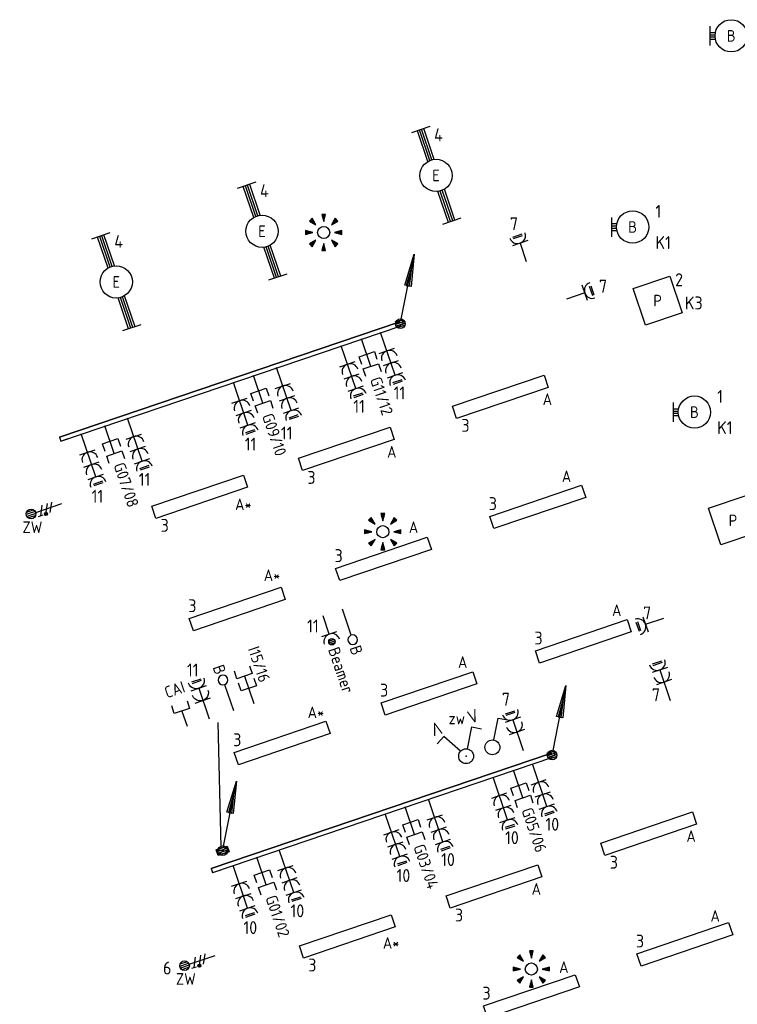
# Model space of a CAD drawing. Header units: millimetres. Extents: x -34400 to 195000, y -27609 to 98965.
# Tile 10 of 15: x 17301 to 28414, y 49250 to 64506. Entities that reach past the tile are written whole.
import ezdxf
from ezdxf.enums import TextEntityAlignment as Align

# ---------------------------------------------------------------- set-up
doc = ezdxf.new("R2010")
doc.units = ezdxf.units.MM
doc.header["$LTSCALE"] = 100
for name, color, linetype in [('EB62204-_ATTRIB', 2, 'Continuous'), ('EB63101-_ATTRIB', 2, 'Continuous'), ('EB63106-_ATTRIB', 2, 'Continuous'), ('EB6421--_ATTRIB', 2, 'Continuous'), ('EB6441--_ATTRIB', 2, 'Continuous'), ('EB6452--_ATTRIB', 2, 'Continuous'), ('EB6531--_ATTRIB', 2, 'Continuous'), ('EL6110--_CEN-NOODSTR', 3, 'Continuous'), ('EL61303-_WANDGOOT', 3, 'Continuous'), ('EL62203-_KRACHT-WCD230', 3, 'Continuous'), ('EL62204-_KRACHT-ASP230', 3, 'Continuous'), ('EL63101-_LICHT-ARM', 3, 'Continuous'), ('EL63102-_LICHT-SCH', 3, 'Continuous'), ('EL63103-_LICHT-WCD230V', 3, 'Continuous'), ('EL63105-_LICHT-KAST', 3, 'Continuous'), ('EL63106-_LICHT-WCDPLAF', 3, 'Continuous'), ('EL6421--_TELEFOON', 3, 'Continuous'), ('EL6441--_DATACOM', 3, 'Continuous'), ('EL6452--_CAI', 3, 'Continuous'), ('EL6531--_ZONWERING', 3, 'Continuous')]:
    doc.layers.add(name, color=color, linetype=linetype)
doc.styles.add('2_0', font='iso', dxfattribs={"height": 200})
doc.styles.add('ISO', font='iso.shx', dxfattribs={"height": 220})
doc.styles.add('NORATT', font='iso.shx')
doc.styles.add('NORDIM', font='isocp.shx')
doc.styles.get("Standard").update_dxf_attribs({"font": 'arial.ttf'})

# ---------------------------------------------------------------- blocks, each defined once
blk = doc.blocks.new('EJ3T30')
at = {"color": 0}
for p, q in [((-7.5, -1.5), (-7.5, 1.5)), ((-7.5, 0.52), (-2.44, 0.52)), ((-7.5, 0.17), (-2.49, 0.17)), ((2.44, 0.52), (7.5, 0.52)), ((2.49, 0.17), (7.5, 0.17)), ((7.5, -1.5), (7.5, 1.5)), ((-7.5, -0.18), (-2.49, -0.18)), ((-7.5, -0.53), (-2.44, -0.53)), ((2.44, -0.53), (7.5, -0.53)), ((2.49, -0.18), (7.5, -0.18))]:
    blk.add_line(p, q, dxfattribs=at)
blk.add_circle((0, 0), 2.5, dxfattribs=at)
at = {"style": 'NORATT', "flags": 9}
blk.add_attdef('GELIJK', text='', height=1.8, dxfattribs=at).set_placement((3.5, 5), align=Align.MIDDLE_CENTER)
at = {"color": 0, "style": 'NORATT'}
for tag, flags, p in [('SCHAK', 8, (3.5, 2.75)), ('A_CODE', 8, (0, 0)), ('GROEP', 8, (-3.5, -2.75)), ('KAST', 9, (3.5, -2.75))]:
    blk.add_attdef(tag, text='', height=1.8, dxfattribs=dict(at, flags=flags)).set_placement(p, align=Align.MIDDLE)
blk = doc.blocks.new('ES652141')
for p, q in [((-2.79, 2.51), (-2.26, 1.98)), ((-2.65, 2.65), (-1.59, 1.59)), ((-2.51, 2.79), (-1.98, 2.26)), ((-0.2, 3.75), (-0.2, 3)), ((0, 3.75), (0, 2.25)), ((0.2, 3.75), (0.2, 3)), ((2.65, 2.65), (1.59, 1.59)), ((2.51, 2.79), (1.98, 2.26)), ((2.79, 2.51), (2.26, 1.98)), ((-3.75, 0.2), (-3, 0.2)), ((-3.75, 0), (-2.25, 0)), ((3.75, 0), (2.25, 0)), ((3.75, 0.2), (3, 0.2)), ((-3.75, -0.2), (-3, -0.2)), ((-2.79, -2.51), (-2.26, -1.98)), ((-2.65, -2.65), (-1.59, -1.59)), ((2.65, -2.65), (1.59, -1.59)), ((2.79, -2.51), (2.26, -1.98)), ((3.75, -0.2), (3, -0.2)), ((-2.51, -2.79), (-1.98, -2.26)), ((-0.2, -3.75), (-0.2, -3)), ((0, -3.75), (0, -2.25)), ((0.2, -3.75), (0.2, -3)), ((2.51, -2.79), (1.98, -2.26))]:
    blk.add_line(p, q)
for points in [[(-1.59, 1.59), (-2.37, 2.93), (-2.93, 2.37)], [(0, 2.25), (0.4, 3.75), (-0.4, 3.75)], [(1.59, 1.59), (2.93, 2.37), (2.37, 2.93)], [(-2.25, 0), (-3.75, 0.4), (-3.75, -0.4)], [(2.25, 0), (3.75, -0.4), (3.75, 0.4)], [(-1.59, -1.59), (-2.93, -2.37), (-2.37, -2.93)], [(1.59, -1.59), (2.37, -2.93), (2.93, -2.37)], [(0, -2.25), (-0.4, -3.75), (0.4, -3.75)]]:
    blk.add_lwpolyline(points, close=True)
blk.add_circle((0, 0), 1.25)
at = {"style": 'NORATT'}
blk.add_attdef('NUMMER', text='', height=1.8, dxfattribs=at).set_placement((0, 5), align=Align.MIDDLE)
for tag, flags, p in [('CODE', 9, (1, 3.5)), ('PANEEL', 9, (0, 3)), ('GRP', 8, (0, -5)), ('RUIMTE', 9, (0, -7.5))]:
    blk.add_attdef(tag, text='', height=1.8, dxfattribs=dict(at, flags=flags)).set_placement(p, align=Align.MIDDLE_LEFT)
at = {"style": 'NORATT', "flags": 8}
blk.add_attdef('M_CODE', text='', height=1.8, dxfattribs=at).set_placement((0, 0), align=Align.MIDDLE_CENTER)
blk = doc.blocks.new('ES3W1L')
for p, q in [((1.25, 0), (-1.25, 0)), ((-0.75, 1.25), (0.75, 1.25)), ((-0.75, 1), (0.75, 1)), ((0, 0), (0, -3))]:
    blk.add_line(p, q)
blk.add_arc((0, 1.25), 1.25, 180, 0)
at = {"style": 'NORATT'}
for tag, flags, p in [('VERMOGEN', 9, (-2.5, 3)), ('GROEP', 8, (0, 3)), ('SCHAK', 8, (2.5, 3)), ('GELIJK', 9, (5, 3)), ('TAL', 8, (2.5, 3)), ('KAST', 9, (7, 3))]:
    blk.add_attdef(tag, text='', height=1.8, rotation=90, dxfattribs=dict(at, flags=flags)).set_placement(p, align=Align.MIDDLE_CENTER)
at = {"style": 'NORATT', "flags": 8}
blk.add_attdef('DOEL', text='', height=1.8, rotation=90, dxfattribs=at).set_placement((-2.5, 3), align=Align.MIDDLE_LEFT)
at = {"style": 'NORATT', "flags": 9}
blk.add_attdef('M_CODE', text='', height=1.8, dxfattribs=at).set_placement((0, 0), align=Align.MIDDLE_CENTER)
blk = doc.blocks.new('EJ3P31')
at = {"color": 0}
blk.add_lwpolyline([(-7.5, -1), (-7.5, 1), (7.5, 1), (7.5, -1)], close=True, dxfattribs=at)
at = {"style": 'NORATT', "flags": 9}
blk.add_attdef('GELIJK', text='', height=1.8, dxfattribs=at).set_placement((3.5, 5), align=Align.MIDDLE_CENTER)
at = {"color": 0, "style": 'NORATT'}
for tag, flags, p in [('A_CODE', 8, (-3.5, 2.75)), ('SCHAK', 8, (3.5, 2.75)), ('GROEP', 8, (-3.5, -2.75)), ('KAST', 9, (3.5, -2.75))]:
    blk.add_attdef(tag, text='', height=1.8, dxfattribs=dict(at, flags=flags)).set_placement(p, align=Align.MIDDLE)
blk = doc.blocks.new('ES111352')
at = {"color": 0}
blk.add_line((0, 1.5), (0, -3), dxfattribs=at)
for points in [[(-1.25, 2.75), (-1.25, 1.5), (1.25, 1.5), (1.25, 2.75)], [(-1.25, 0.75), (-1.25, -0.5), (1.25, -0.5), (1.25, 0.75)]]:
    blk.add_lwpolyline(points, dxfattribs=at)
at = {"color": 0, "style": 'NORATT', "flags": 8}
blk.add_attdef('NUMMER1', text='', height=1.8, rotation=90, dxfattribs=at).set_placement((-1.5, 4.5), align=Align.MIDDLE_LEFT)
at = {"style": 'NORATT', "flags": 8}
blk.add_attdef('NUMMER', text='', height=1.8, rotation=90, dxfattribs=at).set_placement((1.5, 4.5), align=Align.MIDDLE_LEFT)
at = {"style": 'NORATT'}
for tag, flags, p in [('PANEEL', 9, (0, 3)), ('CODE', 9, (1, 3.5)), ('GRP', 8, (0, -5)), ('RUIMTE', 9, (0, -7.5))]:
    blk.add_attdef(tag, text='', height=1.8, dxfattribs=dict(at, flags=flags)).set_placement(p, align=Align.MIDDLE_LEFT)
at = {"style": 'NORATT', "flags": 8}
blk.add_attdef('M_CODE', text='', height=1.8, dxfattribs=at).set_placement((0, 0), align=Align.MIDDLE_CENTER)
blk = doc.blocks.new('ES3W2L')
for p, q in [((-0.75, 3.25), (0.75, 3.25)), ((1.25, 2), (-1.25, 2)), ((-0.75, 3), (0.75, 3)), ((0, 2), (0, -3)), ((1.25, 0), (-1.25, 0))]:
    blk.add_line(p, q)
for centre in [(0, 3.25), (0, 1.25)]:
    blk.add_arc(centre, 1.25, 180, 0)
at = {"style": 'NORATT'}
for tag, flags, p in [('VERMOGEN', 9, (-2.5, 5)), ('GELIJKI', 9, (5, 5)), ('GROEP', 8, (0, 5)), ('SCHAK', 8, (2.5, 5)), ('GELIJK', 9, (5, 5)), ('KAST', 9, (7, 5)), ('TAL', 8, (2.5, 5))]:
    blk.add_attdef(tag, text='', height=1.8, rotation=90, dxfattribs=dict(at, flags=flags)).set_placement(p, align=Align.MIDDLE_CENTER)
at = {"style": 'NORATT', "flags": 8}
blk.add_attdef('DOEL', text='', height=1.8, rotation=90, dxfattribs=at).set_placement((-2.5, 5), align=Align.MIDDLE_LEFT)
at = {"style": 'NORATT'}
for tag, height, flags, p in [('GROEPI', 1.8, 9, (0, 9.5)), ('CODE', 3.5, 8, (0, 4.5)), ('M_CODE', 1.8, 9, (0, 0)), ('VERMOGENI', 1.8, 9, (0, -9.5)), ('DOELI', 1.8, 9, (0, -11.5))]:
    blk.add_attdef(tag, text='', height=height, dxfattribs=dict(at, flags=flags)).set_placement(p, align=Align.MIDDLE_CENTER)
blk = doc.blocks.new('ES3S1')
blk.add_lwpolyline([(0.58, 1), (2.31, 4), (3.61, 3.25)])
blk.add_circle((0, 0), 1.15)
at = {"style": 'NORATT'}
for tag, flags, p in [('SCHAK', 8, (3, 5.5)), ('KAST', 9, (-3, 0.5)), ('M_CODE', 9, (0, 0)), ('DOEL', 9, (-3, -2)), ('GROEP', 9, (-3, -4.5))]:
    blk.add_attdef(tag, text='', height=1.8, dxfattribs=dict(at, flags=flags)).set_placement(p, align=Align.MIDDLE_CENTER)
blk = doc.blocks.new('ES3W1P')
at = {"color": 0}
for p, q in [((1.25, 0), (-1.25, 0)), ((0.5, 1.25), (-0.5, 1.25)), ((0.43, 1.5), (-0.43, 1.5)), ((0.43, 1), (-0.43, 1)), ((0, 0), (0, -3))]:
    blk.add_line(p, q, dxfattribs=at)
blk.add_circle((0, 1.25), 0.5, dxfattribs=at)
blk.add_arc((0, 1.25), 1.25, 180, 0, dxfattribs=at)
at = {"style": 'NORATT'}
for tag, flags, p in [('VERMOGEN', 9, (-2.5, 3.5)), ('GROEP', 8, (0, 3.5)), ('SCHAK', 8, (2.5, 3.5)), ('GELIJK', 9, (5, 3.5)), ('KAST', 9, (7, 3.5)), ('TAL', 8, (2.5, 3.5))]:
    blk.add_attdef(tag, text='', height=1.8, rotation=90, dxfattribs=dict(at, flags=flags)).set_placement(p, align=Align.MIDDLE_CENTER)
at = {"style": 'NORATT', "flags": 8}
blk.add_attdef('DOEL', text='', height=1.8, rotation=90, dxfattribs=at).set_placement((-2.5, 3.5), align=Align.MIDDLE_LEFT)
at = {"style": 'NORATT', "flags": 9}
blk.add_attdef('M_CODE', text='', height=1.8, dxfattribs=at).set_placement((0, 0), align=Align.MIDDLE_CENTER)
blk = doc.blocks.new('ES4X4')
at = {"color": 0}
blk.add_line((0, 1.25), (0, -3), dxfattribs=at)
blk.add_circle((0, 2), 0.75, dxfattribs=at)
at = {"color": 0, "style": 'NORATT', "flags": 8}
for tag, p in [('NUMMER', (0, 3.5)), ('CODE', (-2.75, -1.25))]:
    blk.add_attdef(tag, text='', height=1.8, rotation=90, dxfattribs=at).set_placement(p, align=Align.MIDDLE_LEFT)
at = {"style": 'NORATT', "flags": 9}
for tag, p in [('M_CODE', (0, 0)), ('PANEEL', (0, -2.5)), ('GRP', (0, -5)), ('MERK', (0, -7.5)), ('AANGEP', (0, -10)), ('INSTAL', (0, -12.5)), ('TYPE', (0, -17.5))]:
    blk.add_attdef(tag, text='', height=1.8, dxfattribs=at).set_placement(p, align=Align.MIDDLE_CENTER)
blk.add_attdef('RUIMTE', text='', height=1.8, dxfattribs=at).set_placement((0, -7.5), align=Align.MIDDLE_LEFT)
blk = doc.blocks.new('ES3G10')
for p, q in [((-3.25, -1.5), (-3.25, 1.5)), ((-3.25, 0.52), (-2.44, 0.52)), ((-3.25, 0.17), (-2.49, 0.17)), ((-3.25, -0.17), (-2.49, -0.17)), ((-3.25, -0.52), (-2.44, -0.52))]:
    blk.add_line(p, q)
blk.add_circle((0, 0), 2.5)
at = {"style": 'NORATT', "flags": 9}
blk.add_attdef('GELIJK', text='', height=1.8, dxfattribs=at).set_placement((3.5, 5), align=Align.MIDDLE_CENTER)
at = {"color": 6, "style": 'NORATT'}
for tag, flags, p in [('SCHAK', 8, (3.5, 2.75)), ('A_CODE', 8, (0, 0)), ('GROEP', 8, (-3.5, -2.75)), ('KAST', 9, (3.5, -2.75))]:
    blk.add_attdef(tag, text='', height=1.8, dxfattribs=dict(at, flags=flags)).set_placement(p, align=Align.MIDDLE)
blk = doc.blocks.new('EJ3P13')
at = {"color": 0}
blk.add_lwpolyline([(-3, -3), (-3, 3), (3, 3), (3, -3)], close=True, dxfattribs=at)
at = {"style": 'NORATT', "flags": 9}
blk.add_attdef('GELIJK', text='', height=1.8, dxfattribs=at).set_placement((3.5, 5), align=Align.MIDDLE_CENTER)
at = {"color": 0, "style": 'NORATT'}
for tag, flags, p in [('SCHAK', 8, (3.5, 4.75)), ('A_CODE', 8, (0, 0)), ('GROEP', 8, (-3.5, -4.75)), ('KAST', 9, (3.5, -4.75))]:
    blk.add_attdef(tag, text='', height=1.8, dxfattribs=dict(at, flags=flags)).set_placement(p, align=Align.MIDDLE)
blk = doc.blocks.new('ES3W3L')
at = {"color": 2}
for p, q in [((-0.75, 5.25), (0.75, 5.25)), ((-0.75, 5), (0.75, 5))]:
    blk.add_line(p, q, dxfattribs=at)
at = {"color": 0}
for p, q in [((1.25, 4), (-1.25, 4)), ((0, 4), (0, -3)), ((1.25, 2), (-1.25, 2)), ((1.25, 0), (-1.25, 0))]:
    blk.add_line(p, q, dxfattribs=at)
for centre in [(0, 5.25), (0, 3.25), (0, 1.25)]:
    blk.add_arc(centre, 1.25, 180, 0, dxfattribs=at)
at = {"style": 'NORATT'}
for tag, flags, p in [('VERMOGEN', 9, (-2.5, 7)), ('GROEP', 8, (0, 7)), ('SCHAK', 8, (2.5, 7)), ('GELIJK', 9, (5, 7)), ('KAST', 9, (7, 7)), ('TAL', 8, (2.5, 7))]:
    blk.add_attdef(tag, text='', height=1.8, rotation=90, dxfattribs=dict(at, flags=flags)).set_placement(p, align=Align.MIDDLE_CENTER)
at = {"style": 'NORATT', "flags": 8}
blk.add_attdef('DOEL', text='', height=1.8, rotation=90, dxfattribs=at).set_placement((-2.5, 7), align=Align.MIDDLE_LEFT)
at = {"style": 'NORATT', "flags": 9}
blk.add_attdef('M_CODE', text='', height=1.8, dxfattribs=at).set_placement((0, 0), align=Align.MIDDLE_CENTER)
blk = doc.blocks.new('ES111309')
at = {"color": 0}
blk.add_line((0, -0.5), (0, -3), dxfattribs=at)
blk.add_lwpolyline([(-1.25, 0.75), (-1.25, -0.5), (1.25, -0.5), (1.25, 0.75)], dxfattribs=at)
at = {"color": 0, "style": 'NORATT', "flags": 8}
for tag, p in [('NUMMER', (0, 6)), ('CODE', (0, 3))]:
    blk.add_attdef(tag, text='', height=1.8, dxfattribs=at).set_placement(p, align=Align.MIDDLE)
at = {"style": 'NORATT'}
for tag, flags, p in [('PANEEL', 9, (0, 3)), ('GRP', 8, (0, -5)), ('RUIMTE', 9, (0, -7.5))]:
    blk.add_attdef(tag, text='', height=1.8, dxfattribs=dict(at, flags=flags)).set_placement(p, align=Align.MIDDLE_LEFT)
at = {"style": 'NORATT', "flags": 8}
blk.add_attdef('M_CODE', text='', height=1.8, dxfattribs=at).set_placement((0, 0), align=Align.MIDDLE_CENTER)
blk = doc.blocks.new('EH100000')
at = {"linetype": 'ByBlock'}
for p, q in [((1, 0.5), (0, 0.5)), ((1, 0.5, 1), (0, 0.5, 1)), ((0, -0.5, 1), (1, -0.5, 1)), ((1, -0.5), (0, -0.5))]:
    blk.add_line(p, q, dxfattribs=at)
at = {"linetype": 'ByBlock', "invisible_edges": 15}
for points in [[(1, -0.5), (0, -0.5), (0, 0.5), (1, 0.5)], [(0, 0.5), (1, 0.5), (1, 0.5, 1), (0, 0.5, 1)], [(0, -0.5, 1), (1, -0.5, 1), (1, -0.5), (0, -0.5)]]:
    blk.add_3dface(points, dxfattribs=at)
at = {"linetype": 'ByBlock', "style": '2_0', "flags": 8}
blk.add_attdef('FUNCTIE', text='', height=0.5, dxfattribs=at).set_placement((0.5, 0), align=Align.MIDDLE)
at = {"linetype": 'ByBlock', "flags": 9}
blk.add_attdef('SCHOT', text='', height=0.5, dxfattribs=at).set_placement((0.5, 0), align=Align.MIDDLE)
blk = doc.blocks.new('WGE')
blk.add_lwpolyline([(-1, -0.5), (0, -0.5), (0, 0.5), (-1, 0.5)])
at = {"style": '2_0', "flags": 9}
for tag in ['HULPSTUK', 'SCHOT']:
    blk.add_attdef(tag, text='', height=0.5, dxfattribs=at).set_placement((0, 0), align=Align.MIDDLE)
blk = doc.blocks.new('ES111201')
at = {"color": 0}
for p, q in [((0.38, 0.65), (5.5, 9.53)), ((0.73, 0.15), (-0.73, 0.15)), ((0.6, 0.45), (-0.6, 0.45)), ((0.73, -0.15), (-0.73, -0.15)), ((0.6, -0.45), (-0.6, -0.45))]:
    blk.add_line(p, q, dxfattribs=at)
for points in [[(2.57, 5.45), (5.5, 9.53), (3.43, 4.95)], [(3.22, 5.07), (4.63, 8.01), (2.78, 5.32)]]:
    blk.add_lwpolyline(points, close=True, dxfattribs=at)
blk.add_circle((0, 0), 0.75, dxfattribs=at)
at = {"style": 'NORATT', "flags": 9}
for tag in ['GELIJKI', 'TAL']:
    blk.add_attdef(tag, text='', height=1.8, rotation=90, dxfattribs=at).set_placement((5, 11.28), align=Align.MIDDLE_CENTER)
at = {"style": 'NORATT'}
for tag, height, flags, p in [('GROEPI', 1.8, 9, (0, 9.5)), ('GROEP', 1.8, 8, (0, 7.5)), ('CODE', 3.5, 8, (0, 4.5)), ('M_CODE', 1.8, 8, (0, 0)), ('KAST', 1.8, 9, (0, -3.5)), ('VERMOGEN', 1.8, 9, (0, -5.5)), ('DOEL', 1.8, 9, (0, -7.5)), ('VERMOGENI', 1.8, 9, (0, -9.5)), ('DOELI', 1.8, 9, (0, -11.5))]:
    blk.add_attdef(tag, text='', height=height, dxfattribs=dict(at, flags=flags)).set_placement(p, align=Align.MIDDLE_CENTER)
blk = doc.blocks.new('ES3X5')
at = {"color": 0}
for p, q in [((-0.45, 1.4), (-0.45, 2.6)), ((-0.15, 1.27), (-0.15, 2.73)), ((0.15, 1.27), (0.15, 2.73)), ((0.45, 1.4), (0.45, 2.6)), ((0, 1.25), (0, -3))]:
    blk.add_line(p, q, dxfattribs=at)
at = {"color": 1}
for p, q in [((-0.88, -0.38), (-0.88, 0.01)), ((-0.78, -0.42), (-0.78, 0.06)), ((-0.73, 1.04), (-0.73, 0.3)), ((-0.73, 0.67), (0.73, -0.07)), ((-0.69, -0.42), (-0.69, 0.06)), ((-0.59, -0.38), (-0.59, 0.01)), ((-0.73, -0.18), (0.73, -0.92)), ((-0.73, -0.88), (0.73, -1.62))]:
    blk.add_line(p, q, dxfattribs=at)
at = {"color": 0}
blk.add_circle((0, 2), 0.75, dxfattribs=at)
at = {"color": 1}
blk.add_circle((-0.73, -0.18), 0.245, dxfattribs=at)
at = {"style": 'NORATT'}
for tag, flags, p in [('VERMOGEN', 9, (-2.5, 4.5)), ('GROEP', 8, (0, 4.5)), ('SCHAK', 8, (2.5, 4.5)), ('KAST', 9, (7, 4.5)), ('DOEL', 8, (-2.5, 1))]:
    blk.add_attdef(tag, text='', height=1.8, rotation=90, dxfattribs=dict(at, flags=flags)).set_placement(p, align=Align.MIDDLE_LEFT)
for tag, flags, p in [('GELIJK', 9, (5, 4.5)), ('TAL', 8, (2.5, 4.5))]:
    blk.add_attdef(tag, text='', height=1.8, rotation=90, dxfattribs=dict(at, flags=flags)).set_placement(p, align=Align.MIDDLE_CENTER)
at = {"style": 'NORATT', "flags": 9}
blk.add_attdef('M_CODE', text='', height=1.8, dxfattribs=at).set_placement((0, 0), align=Align.MIDDLE_CENTER)
blk = doc.blocks.new('ES3SZ')
at = {"color": 0}
for points in [[(-0.58, 1), (-2.31, 4), (-3.61, 3.25)], [(0.58, 1), (2.31, 4), (3.61, 3.25)]]:
    blk.add_lwpolyline(points, dxfattribs=at)
blk.add_circle((0, 0), 1.15, dxfattribs=at)
blk.add_point((0, 0), dxfattribs=at)
blk.add_point((0, 0), dxfattribs=at)
at = {"color": 2, "style": 'ISO'}
blk.add_text('V', height=2, rotation=180, dxfattribs=at).set_placement((-3, 5.5), align=Align.MIDDLE_CENTER)
blk.add_text('V', height=2, dxfattribs=at).set_placement((3, 5.5), align=Align.MIDDLE_CENTER)
at = {"style": 'NORATT'}
for tag, flags, p in [('SCHAK', 8, (3, 5.5)), ('KAST', 9, (-3, 0.5)), ('M_CODE', 8, (0, 0)), ('DOEL', 9, (-3, -2)), ('GROEP', 9, (-3, -4.5))]:
    blk.add_attdef(tag, text='', height=1.8, dxfattribs=dict(at, flags=flags)).set_placement(p, align=Align.MIDDLE_CENTER)
for tag, flags, p in [('PANEEL', 9, (0, 3)), ('CODE', 9, (1, 3.5)), ('GRP', 8, (0, -5)), ('RUIMTE', 9, (0, -7.5))]:
    blk.add_attdef(tag, text='', height=1.8, dxfattribs=dict(at, flags=flags)).set_placement(p, align=Align.MIDDLE_LEFT)

msp = doc.modelspace()

# ---------------------------------------------------------------- linework, layer by layer
at = {"layer": 'EL61303-_WANDGOOT'}
msp.add_lwpolyline([(20344, 51643), (20514, 51701), (20543, 51615), (20373, 51558)], close=True, dxfattribs=at)
for points in [[(20541, 51615), (20344, 51643)], [(20373, 51558), (20514, 51701)]]:
    msp.add_lwpolyline(points, dxfattribs=at)
at = {"layer": 'EL6441--_DATACOM'}
msp.add_lwpolyline([(20372, 53616), (20416, 51685)], dxfattribs=at)

# ---------------------------------------------------------------- block references
at = {"layer": 'EL6110--_CEN-NOODSTR', "xscale": 100, "yscale": 100, "zscale": 100, "rotation": 18.75000000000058}
msp.add_blockref('ES3W2L', (27279, 54241, -16800), dxfattribs=at)
at = {"layer": 'EL61303-_WANDGOOT'}
for name, p, xscale, yscale, zscale, rotation in [('EH100000', (23196, 59795, -14200), 5563, 65, 120, 198.7500000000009), ('WGE', (23234, 59827, -14200), 119.9999999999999, 65, 119.9999999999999, 18.75000000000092), ('WGE', (17928, 58007, -14200), 119.9999999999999, 65, 119.9999999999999, 198.7500000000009), ('EH100000', (25547, 53111, 2600), 5563, 65, 120, 198.7500000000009), ('WGE', (25585, 53143, 2600), 120.0000000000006, 65, 120.0000000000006, 18.7500000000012), ('ES111201', (20443, 51629), 100, 100, 100, 18.75000000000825), ('WGE', (20279, 51323, 2600), 120.0000000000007, 65, 120.0000000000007, 198.7500000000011)]:
    msp.add_blockref(name, p, dxfattribs=dict(at, xscale=xscale, yscale=yscale, zscale=zscale, rotation=rotation))
at = {"layer": 'EL62204-_KRACHT-ASP230'}
ref = msp.add_blockref('ES3X5', (17667, 56912, -16800), dxfattribs=dict(at, xscale=100, yscale=100, zscale=100, rotation=108.7500000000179))
ref.add_attrib('DOEL', 'ZW', dxfattribs={"layer": 'EB62204-_ATTRIB', "color": 1, "height": 180, "style": 'NORATT', "flags": 8}).set_placement((17652, 56643, -16800), align=Align.MIDDLE_RIGHT)
ref = msp.add_blockref('ES3X5', (20043, 49912, -16800), dxfattribs=dict(at, xscale=100, yscale=100, zscale=100, rotation=108.7500000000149))
ref.add_attrib('DOEL', 'ZW', dxfattribs={"layer": 'EB62204-_ATTRIB', "color": 1, "height": 180, "style": 'NORATT', "flags": 8}).set_placement((20028, 49643, -16800), align=Align.MIDDLE_RIGHT)
at = {"layer": 'EL63101-_LICHT-ARM'}
ref = msp.add_blockref('ES3G10', (28320, 64256, -14400), dxfattribs=dict(at, xscale=100, yscale=100, zscale=100))
ref.add_attrib('A_CODE', 'B', dxfattribs={"layer": 'EB63101-_ATTRIB', "color": 1, "height": 180, "style": 'NORATT', "flags": 8}).set_placement((28320, 64256, -14400), align=Align.MIDDLE)
ref = msp.add_blockref('EJ3T30', (23749, 62093, -14400), dxfattribs=dict(at, xscale=100, yscale=100, zscale=100, rotation=108.7000000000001))
ref.add_attrib('A_CODE', 'E', dxfattribs={"layer": 'EB63101-_ATTRIB', "color": 1, "height": 180, "style": 'NORATT', "flags": 8}).set_placement((23749, 62093, -14400), align=Align.MIDDLE)
ref = msp.add_blockref('EJ3T30', (21054, 61228, -14400), dxfattribs=dict(at, xscale=100.0000000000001, yscale=100.0000000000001, zscale=100.0000000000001, rotation=108.7000000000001))
ref.add_attrib('A_CODE', 'E', dxfattribs={"layer": 'EB63101-_ATTRIB', "color": 1, "height": 180, "style": 'NORATT', "flags": 8}).set_placement((21054, 61228, -14400), align=Align.MIDDLE)
at = {"layer": 'EL63101-_LICHT-ARM', "xscale": 75, "yscale": 75, "zscale": 75}
for p in [(22009, 61209, -16800), (22924, 56573, -16800), (25225, 49797, -16800)]:
    msp.add_blockref('ES652141', p, dxfattribs=at)
at = {"layer": 'EL63101-_LICHT-ARM'}
ref = msp.add_blockref('ES3G10', (26794, 61294, -14400), dxfattribs=dict(at, xscale=100, yscale=100, zscale=100))
ref.add_attrib('A_CODE', 'B', dxfattribs={"layer": 'EB63101-_ATTRIB', "color": 1, "height": 180, "style": 'NORATT', "flags": 8}).set_placement((26794, 61294, -14400), align=Align.MIDDLE)
ref = msp.add_blockref('EJ3T30', (18796, 60443, -14400), dxfattribs=dict(at, xscale=99.99999999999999, yscale=99.99999999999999, zscale=99.99999999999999, rotation=108.7))
ref.add_attrib('A_CODE', 'E', dxfattribs={"layer": 'EB63101-_ATTRIB', "color": 1, "height": 180, "style": 'NORATT', "flags": 8}).set_placement((18796, 60443, -14400), align=Align.MIDDLE)
ref = msp.add_blockref('EJ3P13', (27180, 60154), dxfattribs=dict(at, xscale=100, yscale=100, zscale=100, rotation=18.75000000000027))
ref.add_attrib('A_CODE', 'P', dxfattribs={"layer": 'EB63101-_ATTRIB', "color": 1, "height": 180, "style": 'NORATT', "flags": 8}).set_placement((27180, 60154), align=Align.MIDDLE)
ref = msp.add_blockref('EJ3P31', (24745, 58663), dxfattribs=dict(at, xscale=99.99999999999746, yscale=99.99999999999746, zscale=99.99999999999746, rotation=18.80000000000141))
ref.add_attrib('A_CODE', 'A', dxfattribs={"layer": 'EB63101-_ATTRIB', "color": 1, "height": 180, "style": 'NORATT', "flags": 8}).set_placement((25473, 58626), align=Align.MIDDLE)
ref = msp.add_blockref('ES3G10', (27751, 58426, -14400), dxfattribs=dict(at, xscale=100, yscale=100, zscale=100))
ref.add_attrib('A_CODE', 'B', dxfattribs={"layer": 'EB63101-_ATTRIB', "color": 1, "height": 180, "style": 'NORATT', "flags": 8}).set_placement((27751, 58426, -14400), align=Align.MIDDLE)
ref = msp.add_blockref('EJ3P31', (22360, 57857), dxfattribs=dict(at, xscale=99.99999999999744, yscale=99.99999999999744, zscale=99.99999999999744, rotation=18.80000000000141))
ref.add_attrib('A_CODE', 'A', dxfattribs={"layer": 'EB63101-_ATTRIB', "color": 1, "height": 180, "style": 'NORATT', "flags": 8}).set_placement((23063, 57810), align=Align.MIDDLE)
ref = msp.add_blockref('EJ3P31', (25324, 56958), dxfattribs=dict(at, xscale=99.99999999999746, yscale=99.99999999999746, zscale=99.99999999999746, rotation=18.80000000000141))
ref.add_attrib('A_CODE', 'A', dxfattribs={"layer": 'EB63101-_ATTRIB', "color": 1, "height": 180, "style": 'NORATT', "flags": 8}).set_placement((25769, 57431), align=Align.MIDDLE)
ref = msp.add_blockref('EJ3P31', (20088, 57114, -14200), dxfattribs=dict(at, xscale=99.99999999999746, yscale=99.99999999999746, zscale=99.99999999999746, rotation=18.80000000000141))
ref.add_attrib('A_CODE', 'A*', dxfattribs={"layer": 'EB63101-_ATTRIB', "color": 1, "height": 180, "style": 'NORATT', "flags": 8}).set_placement((20764, 56997, -14200), align=Align.MIDDLE)
ref = msp.add_blockref('EJ3P13', (28347, 56748), dxfattribs=dict(at, xscale=99.99999999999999, yscale=99.99999999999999, zscale=99.99999999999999, rotation=18.75000000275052))
ref.add_attrib('A_CODE', 'P', dxfattribs={"layer": 'EB63101-_ATTRIB', "color": 1, "height": 180, "style": 'NORATT', "flags": 8}).set_placement((28347, 56748), align=Align.MIDDLE)
ref = msp.add_blockref('EJ3P31', (22936, 56152), dxfattribs=dict(at, xscale=99.99999999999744, yscale=99.99999999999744, zscale=99.99999999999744, rotation=18.80000000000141))
ref.add_attrib('A_CODE', 'A', dxfattribs={"layer": 'EB63101-_ATTRIB', "color": 1, "height": 180, "style": 'NORATT', "flags": 8}).set_placement((23400, 56642), align=Align.MIDDLE)
ref = msp.add_blockref('EJ3P31', (20670, 55376, -14200), dxfattribs=dict(at, xscale=99.99999999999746, yscale=99.99999999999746, zscale=99.99999999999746, rotation=18.80000000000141))
ref.add_attrib('A_CODE', 'A*', dxfattribs={"layer": 'EB63101-_ATTRIB', "color": 1, "height": 180, "style": 'NORATT', "flags": 8}).set_placement((21208, 55898, -14200), align=Align.MIDDLE)
ref = msp.add_blockref('EJ3P31', (26031, 54875), dxfattribs=dict(at, xscale=99.99999999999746, yscale=99.99999999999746, zscale=99.99999999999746, rotation=18.80000000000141))
ref.add_attrib('A_CODE', 'A', dxfattribs={"layer": 'EB63101-_ATTRIB', "color": 1, "height": 180, "style": 'NORATT', "flags": 8}).set_placement((26547, 55356), align=Align.MIDDLE)
ref = msp.add_blockref('EJ3P31', (23640, 54068), dxfattribs=dict(at, xscale=99.99999999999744, yscale=99.99999999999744, zscale=99.99999999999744, rotation=18.80000000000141))
ref.add_attrib('A_CODE', 'A', dxfattribs={"layer": 'EB63101-_ATTRIB', "color": 1, "height": 180, "style": 'NORATT', "flags": 8}).set_placement((24161, 54552), align=Align.MIDDLE)
ref = msp.add_blockref('EJ3P31', (21366, 53299), dxfattribs=dict(at, xscale=99.99999999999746, yscale=99.99999999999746, zscale=99.99999999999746, rotation=18.80000000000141))
ref.add_attrib('A_CODE', 'A*', dxfattribs={"layer": 'EB63101-_ATTRIB', "color": 1, "height": 180, "style": 'NORATT', "flags": 8}).set_placement((21888, 53774), align=Align.MIDDLE)
ref = msp.add_blockref('EJ3P31', (27043, 51895), dxfattribs=dict(at, xscale=99.99999999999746, yscale=99.99999999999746, zscale=99.99999999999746, rotation=18.80000000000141))
ref.add_attrib('A_CODE', 'A', dxfattribs={"layer": 'EB63101-_ATTRIB', "color": 1, "height": 180, "style": 'NORATT', "flags": 8}).set_placement((27699, 51856), align=Align.MIDDLE)
ref = msp.add_blockref('EJ3P31', (24646, 51076), dxfattribs=dict(at, xscale=99.99999999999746, yscale=99.99999999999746, zscale=99.99999999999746, rotation=18.80000000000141))
ref.add_attrib('A_CODE', 'A', dxfattribs={"layer": 'EB63101-_ATTRIB', "color": 1, "height": 180, "style": 'NORATT', "flags": 8}).set_placement((25302, 51038), align=Align.MIDDLE)
ref = msp.add_blockref('EJ3P31', (27603, 50179, 780), dxfattribs=dict(at, xscale=99.99999999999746, yscale=99.99999999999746, zscale=99.99999999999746, rotation=18.80000000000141))
ref.add_attrib('A_CODE', 'A', dxfattribs={"layer": 'EB63101-_ATTRIB', "color": 1, "height": 180, "style": 'NORATT', "flags": 8}).set_placement((28072, 50620, 780), align=Align.MIDDLE)
ref = msp.add_blockref('EJ3P31', (22374, 50302), dxfattribs=dict(at, xscale=99.99999999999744, yscale=99.99999999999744, zscale=99.99999999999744, rotation=18.80000000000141))
ref.add_attrib('A_CODE', 'A*', dxfattribs={"layer": 'EB63101-_ATTRIB', "color": 1, "height": 180, "style": 'NORATT', "flags": 8}).set_placement((23053, 50201), align=Align.MIDDLE)
ref = msp.add_blockref('EJ3P31', (25226, 49372), dxfattribs=dict(at, xscale=99.99999999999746, yscale=99.99999999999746, zscale=99.99999999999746, rotation=18.80000000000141))
ref.add_attrib('A_CODE', 'A', dxfattribs={"layer": 'EB63101-_ATTRIB', "color": 1, "height": 180, "style": 'NORATT', "flags": 8}).set_placement((25728, 49826), align=Align.MIDDLE)
at = {"layer": 'EL63102-_LICHT-SCH', "xscale": 100.000000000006, "yscale": 100.000000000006, "zscale": 100.000000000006, "rotation": 18.75000000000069}
msp.add_blockref('ES3S1', (24622, 53233, -600), dxfattribs=at)
at = {"layer": 'EL63103-_LICHT-WCD230V'}
for name, p, xscale, yscale, zscale, rotation in [('ES3W1L', (25050, 61044, -15750), 100.0000000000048, 100.0000000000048, 100.0000000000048, 18.74999999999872), ('ES3W1L', (26052, 60273), 100.0000000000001, 100.0000000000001, 100.0000000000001, 288.7500000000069), ('ES3W3L', (22987, 59377, -450), 100, 100, 100, 198.7499999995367), ('ES3W3L', (22378, 59170), 100, 100, 100, 198.7499999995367), ('ES3W3L', (21377, 58831), 100, 100, 100, 198.7499999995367), ('ES3W3L', (20707, 58603, -450), 100, 100, 100, 198.7499999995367), ('ES3W3L', (19067, 58046), 99.99999999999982, 99.99999999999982, 99.99999999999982, 198.7499999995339), ('ES3W3L', (18350, 57803, -450), 99.99999999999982, 99.99999999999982, 99.99999999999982, 198.7499999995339), ('ES3W1L', (26992, 55138, -16800), 99.99999999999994, 99.99999999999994, 99.99999999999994, 108.7499999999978), ('ES3W2L', (20138, 53958), -100.0000000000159, 100.0000000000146, 100, 18.75417681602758), ('ES3W2L', (25001, 53468), 100.0000000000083, 100.0000000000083, 100.0000000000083, 18.75000000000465), ('ES3W3L', (25338, 52693, 16350), 99.99999999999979, 99.99999999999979, 99.99999999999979, 198.7499999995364), ('ES3W3L', (24729, 52486, 16800), 99.99999999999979, 99.99999999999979, 99.99999999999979, 198.7499999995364), ('ES3W3L', (23728, 52147, 16800), 99.99999999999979, 99.99999999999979, 99.99999999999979, 198.7499999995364), ('ES3W3L', (23058, 51919, 16350), 99.99999999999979, 99.99999999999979, 99.99999999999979, 198.7499999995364), ('ES3W3L', (21418, 51362, 16800), 100.0000000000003, 100.0000000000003, 100.0000000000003, 198.749999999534), ('ES3W3L', (20701, 51119, 16350), 100.0000000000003, 100.0000000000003, 100.0000000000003, 198.749999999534)]:
    msp.add_blockref(name, p, dxfattribs=dict(at, xscale=xscale, yscale=yscale, zscale=zscale, rotation=rotation))
at = {"layer": 'EL63105-_LICHT-KAST'}
for p, xscale, yscale, zscale, rotation in [((23196, 59795, -14200), 99.9999999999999, 99.9999999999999, 99.9999999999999, 18.74999999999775), ((25547, 53111, 2600), 100.0000000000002, 100.0000000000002, 100.0000000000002, 18.74999999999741)]:
    msp.add_blockref('ES111201', p, dxfattribs=dict(at, xscale=xscale, yscale=yscale, zscale=zscale, rotation=rotation))
at = {"layer": 'EL63106-_LICHT-WCDPLAF'}
ref = msp.add_blockref('ES3W1P', (22096, 54987, -16800), dxfattribs=dict(at, xscale=99.99999999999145, yscale=99.99999999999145, zscale=99.99999999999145, rotation=198.7613347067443))
ref.add_attrib('DOEL', 'Beamer', dxfattribs={"layer": 'EB63106-_ATTRIB', "color": 1, "height": 180, "rotation": 288.7613, "style": 'NORATT', "flags": 8}).set_placement((22396, 54080, -16800), align=Align.MIDDLE_RIGHT)
at = {"layer": 'EL6421--_TELEFOON'}
ref = msp.add_blockref('ES4X4', (20513, 54085, 15750), dxfattribs=dict(at, xscale=-100.0000000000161, yscale=100.0000000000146, zscale=100, rotation=18.80417681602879))
ref.add_attrib('NUMMER', 'B', dxfattribs={"layer": 'EB6421--_ATTRIB', "color": 1, "height": 180, "rotation": 288.8042, "style": 'NORATT', "flags": 8}).set_placement((20372, 54502, 15750), align=Align.MIDDLE_LEFT)
at = {"layer": 'EL6441--_DATACOM'}
ref = msp.add_blockref('ES111352', (22692, 59277, -450), dxfattribs=dict(at, xscale=-99.99999999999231, yscale=100, zscale=100, rotation=198.7499999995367))
ref.add_attrib('NUMMER1', 'G11/12', dxfattribs={"layer": 'EB6441--_ATTRIB', "color": 1, "height": 180, "rotation": 288.75, "style": 'NORATT', "flags": 8}).set_placement((23003, 58388, -450), align=Align.MIDDLE_RIGHT)
ref = msp.add_blockref('ES111352', (21017, 58708, -450), dxfattribs=dict(at, xscale=-99.99999999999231, yscale=100, zscale=100, rotation=198.7499999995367))
ref.add_attrib('NUMMER1', 'G09/10', dxfattribs={"layer": 'EB6441--_ATTRIB', "color": 1, "height": 180, "rotation": 288.75, "style": 'NORATT', "flags": 8}).set_placement((21353, 57757, -450), align=Align.MIDDLE_RIGHT)
ref = msp.add_blockref('ES111352', (18718, 57928, -450), dxfattribs=dict(at, xscale=-99.99999999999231, yscale=100, zscale=100, rotation=198.7499999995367))
ref.add_attrib('NUMMER1', 'G07/08', dxfattribs={"layer": 'EB6441--_ATTRIB', "color": 1, "height": 180, "rotation": 288.75, "style": 'NORATT', "flags": 8}).set_placement((19065, 56962, -1500), align=Align.MIDDLE_RIGHT)
ref = msp.add_blockref('ES111352', (20832, 54193, -15750), dxfattribs=dict(at, xscale=-100.0000000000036, yscale=100.0000000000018, zscale=100, rotation=18.74999999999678))
ref.add_attrib('NUMMER1', 'I15/16', dxfattribs={"layer": 'EB6441--_ATTRIB', "color": 1, "height": 180, "rotation": 288.75, "style": 'NORATT', "flags": 8}).set_placement((20917, 54787, -15750), align=Align.MIDDLE_LEFT)
ref = msp.add_blockref('ES111352', (25043, 52593, 16350), dxfattribs=dict(at, xscale=-99.99999999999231, yscale=100, zscale=100, rotation=198.7499999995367))
ref.add_attrib('NUMMER1', 'G05/06', dxfattribs={"layer": 'EB6441--_ATTRIB', "color": 1, "height": 180, "rotation": 288.75, "style": 'NORATT', "flags": 8}).set_placement((25382, 51616, 16350), align=Align.MIDDLE_RIGHT)
ref = msp.add_blockref('ES111352', (23368, 52024, 16350), dxfattribs=dict(at, xscale=-99.99999999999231, yscale=100, zscale=100, rotation=198.7499999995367))
ref.add_attrib('NUMMER1', 'G03/04', dxfattribs={"layer": 'EB6441--_ATTRIB', "color": 1, "height": 180, "rotation": 288.75, "style": 'NORATT', "flags": 8}).set_placement((23709, 51049, 16350), align=Align.MIDDLE_RIGHT)
ref = msp.add_blockref('ES111352', (21069, 51244, 16350), dxfattribs=dict(at, xscale=-99.99999999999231, yscale=100, zscale=100, rotation=198.7499999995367))
ref.add_attrib('NUMMER1', 'G01/02', dxfattribs={"layer": 'EB6441--_ATTRIB', "color": 1, "height": 180, "rotation": 288.75, "style": 'NORATT', "flags": 8}).set_placement((21403, 50300, 15300), align=Align.MIDDLE_RIGHT)
at = {"layer": 'EL6452--_CAI'}
ref = msp.add_blockref('ES4X4', (22395, 55088, -17600), dxfattribs=dict(at, xscale=-99.99999999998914, yscale=100, zscale=100, rotation=198.7613347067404))
ref.add_attrib('NUMMER', 'B', dxfattribs={"layer": 'EB6452--_ATTRIB', "color": 1, "height": 180, "rotation": 288.7613, "style": 'NORATT', "flags": 8}).set_placement((22536, 54671, -17600), align=Align.MIDDLE_RIGHT)
ref = msp.add_blockref('ES111309', (19798, 53842, -750), dxfattribs=dict(at, xscale=-100.0000000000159, yscale=100.0000000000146, zscale=100, rotation=18.75417681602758))
ref.add_attrib('CODE', 'CAI', dxfattribs={"layer": 'EB6452--_ATTRIB', "color": 1, "height": 180, "rotation": 18.7542, "style": 'NORATT', "flags": 8}).set_placement((19701, 54126, -750), align=Align.MIDDLE)
at = {"layer": 'EL6531--_ZONWERING'}
ref = msp.add_blockref('ES3SZ', (24215, 53095, -15300), dxfattribs=dict(at, xscale=100, yscale=100, zscale=100, rotation=18.7500000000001))
ref.add_attrib('SCHAK', 'zw', dxfattribs={"layer": 'EB6531--_ATTRIB', "color": 1, "height": 180, "style": 'NORATT', "flags": 8}).set_placement((24071, 53679, -15300), align=Align.MIDDLE_CENTER)

# ---------------------------------------------------------------- texts
at = {"layer": 'EL62203-_KRACHT-WCD230', "color": 7, "style": 'NORDIM'}
for s, p in [('7', (24893, 61245, -50200)), ('7', (26272, 60277, -50200)), ('11', (23092, 58624, -50200)), ('11', (22467, 58416, -50200)), ('11', (21346, 58001, -36000)), ('11', (20786, 57830, -50200)), ('11', (19144, 57283, -50200)), ('11', (18415, 57022, -50200)), ('7', (26955, 55214, -50200)), ('11', (21752, 55012, -50200)), ('11', (19891, 54331, -50200)), ('7', (24768, 53877, -50200)), ('7', (27092, 53946, -50200)), ('10', (25443, 51940, -33400)), ('10', (24818, 51732, -33400)), ('10', (23828, 51393, -33400)), ('10', (23137, 51146, -33400)), ('10', (21495, 50599, -33400)), ('10', (20766, 50339, -33400)), ('6', (19521, 49713, -50200))]:
    msp.add_text(s, height=200, dxfattribs=at).set_placement(p)
at = {"layer": 'EL63101-_LICHT-ARM', "color": 1, "style": 'NORDIM'}
for s, p in [('4', (23718, 62622, -19000)), ('4', (21023, 61757, -19000)), ('1', (27147, 61437, -16800)), ('4', (18766, 60971, -19000)), ('K1', (27147, 60953, -16800)), ('2', (27451, 60377, -19200)), ('K3', (27603, 60017, -19200)), ('1', (28103, 58568, -16800)), ('3', (24142, 58120, -4800)), ('K1', (28103, 58085, -16800)), ('3', (21756, 57314, -4800)), ('3', (24566, 56908, -4800)), ('3', (19484, 56571, -19000)), ('3', (22178, 56102, -4800)), ('3', (19912, 55326, -19000)), ('3', (25273, 54825, -4800)), ('3', (22882, 54018, -4800)), ('3', (20608, 53249, -4800)), ('3', (26440, 51351, -4800)), ('3', (24042, 50533, -4800)), ('3', (26845, 50130, -4020)), ('3', (21770, 49759, -4800)), ('3', (24468, 49323, -4800))]:
    msp.add_text(s, height=200, dxfattribs=at).set_placement(p)

doc.saveas('drawing.dxf')
